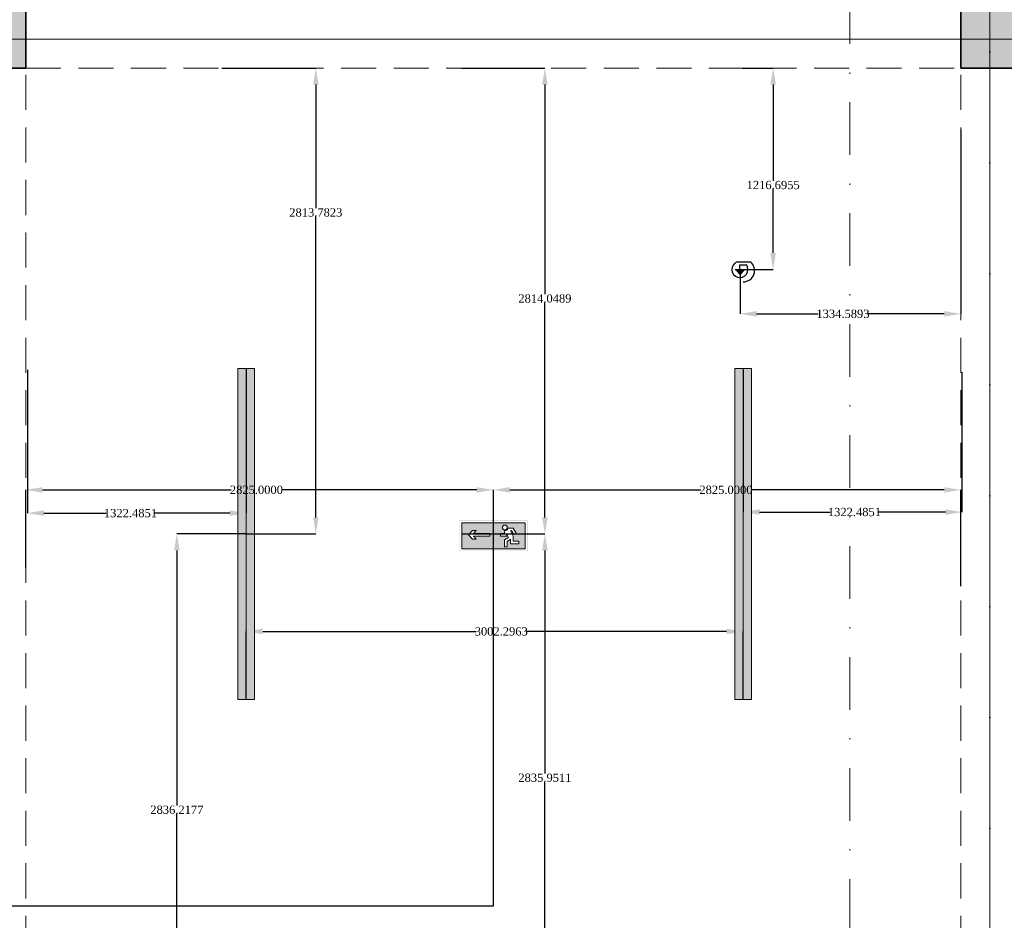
# Model space of a CAD drawing. Header units: inches. Extents: x -177438 to 34922, y -9538 to 55319.
# Tile 54 of 59: x 19906 to 25856, y 6300 to 11740. Entities that reach past the tile are written whole.
import ezdxf
from ezdxf.enums import TextEntityAlignment as Align

# ---------------------------------------------------------------- set-up
doc = ezdxf.new("R2010")
doc.units = ezdxf.units.IN
doc.header["$MEASUREMENT"] = 0
doc.linetypes.add('Dot & Dashed', pattern=[670.277762, 317.5, -176.388889, 0, -176.388874])
doc.linetypes.add('Hidden', pattern=[317.5, 211.666667, -105.833333])
for name, color, linetype in [('- ავარიული განათება', 7, 'Continuous'), ('- განათება', 7, 'Continuous'), ('Marker - Section', 7, 'Continuous'), ('Structural - Bearing', 7, 'Continuous'), ('Structural - Grid', 7, 'Continuous')]:
    doc.layers.add(name, color=color, linetype=linetype)
for name, color, linetype, lineweight, true_color in [('Marker - Section_Pen_No__108', 7, 'Continuous', 13, 0xfd8379), ('Structural - Bearing_Pen_No__102', 7, 'Continuous', 13, 0xcccccc), ('Structural - Bearing_Pen_No__161', 7, 'Continuous', 13, 0x6a6a6a), ('Structural - Bearing_Pen_No__28', 7, 'Continuous', 35, 0xa80f02), ('Structural - Bearing_Pen_No__81', 7, 'Continuous', 20, 0x6a6a6a), ('Structural - Grid_Pen_No__81', 7, 'Continuous', 20, 0x6a6a6a)]:
    doc.layers.add(name, color=color, linetype=linetype, lineweight=lineweight, true_color=true_color)
doc.layers.add('Structural - Bearing_Pen_No__20', color=1, linetype='Continuous', lineweight=0)
doc.styles.add('GENERATED_STYLE_3', font='txt')
doc.styles.get("Standard").update_dxf_attribs({"font": 'arial.ttf'})
doc.dimstyles.get("Standard").update_dxf_attribs({"dimtxt": 0.18, "dimasz": 0.18, "dimexe": 0.18, "dimexo": 0.0625, "dimgap": 0.09, "dimtad": 0, "dimtih": 1, "dimtoh": 1, "dimdec": 4, "dimzin": 0, "dimdsep": 46, "dimtxsty": 'Standard', "dimcen": 0.09, "dimadec": 0, "dimazin": 0, "dimtfac": 1, "dimtdec": 4, "dimtofl": 0, "dimtmove": 0, "dimatfit": 3, "dimfxl": 1, "dimtolj": 1, "dimtzin": 0, "dimarcsym": 0})

# ---------------------------------------------------------------- blocks, each defined once
blk = doc.blocks.new('Column_28', base_point=(-11008.8, 32663))
at = {"layer": 'Structural - Bearing_Pen_No__161', "linetype": 'Continuous', "lineweight": 0, "true_color": 0x6a6a6a}
blk.add_hatch(color=251, dxfattribs=at).paths.add_polyline_path([(-10833.8, 32488), (-10833.8, 32838), (-11183.8, 32838), (-11183.8, 32488)])
at = {"layer": 'Structural - Bearing_Pen_No__20', "color": 1, "linetype": 'Continuous', "lineweight": 0}
for p, q in [((-11008.8, 32743), (-11008.8, 32918)), ((-11088.8, 32663), (-11263.8, 32663)), ((-10928.8, 32663), (-10753.8, 32663)), ((-11008.8, 32583), (-11008.8, 32408))]:
    blk.add_line(p, q, dxfattribs=at)
blk.add_point((-11008.8, 32663), dxfattribs=at)
at = {"layer": 'Structural - Bearing_Pen_No__28', "color": 14, "linetype": 'Continuous', "lineweight": 35, "true_color": 0xa80f02, "flags": 128}
blk.add_lwpolyline([(-10833.8, 32488), (-10833.8, 32838), (-11183.8, 32838), (-11183.8, 32488)], close=True, dxfattribs=at)
blk = doc.blocks.new('Column_32', base_point=(-5008.8, 32663))
at = {"layer": 'Structural - Bearing_Pen_No__161', "linetype": 'Continuous', "lineweight": 0, "true_color": 0x6a6a6a}
blk.add_hatch(color=251, dxfattribs=at).paths.add_polyline_path([(-4833.8, 32488), (-4833.8, 32838), (-5183.8, 32838), (-5183.8, 32488)])
at = {"layer": 'Structural - Bearing_Pen_No__20', "color": 1, "linetype": 'Continuous', "lineweight": 0}
for p, q in [((-5008.8, 32743), (-5008.8, 32918)), ((-5088.8, 32663), (-5263.8, 32663)), ((-4928.8, 32663), (-4753.8, 32663)), ((-5008.8, 32583), (-5008.8, 32408))]:
    blk.add_line(p, q, dxfattribs=at)
blk.add_point((-5008.8, 32663), dxfattribs=at)
at = {"layer": 'Structural - Bearing_Pen_No__28', "color": 14, "linetype": 'Continuous', "lineweight": 35, "true_color": 0xa80f02, "flags": 128}
blk.add_lwpolyline([(-4833.8, 32488), (-4833.8, 32838), (-5183.8, 32838), (-5183.8, 32488)], close=True, dxfattribs=at)
blk = doc.blocks.new('Standard grid marker')
at = {"layer": 'Structural - Grid_Pen_No__81', "color": 251, "linetype": 'Continuous', "lineweight": 20, "true_color": 0x6a6a6a}
blk.add_line((1000, 0), (51328.1, 0), dxfattribs=at)
at = {"layer": 'Structural - Grid_Pen_No__81', "color": 251, "lineweight": 20, "true_color": 0x6a6a6a, "style": 'GENERATED_STYLE_3'}
for tag, p in [('AC_MarkerText_1_0', (-100, -144)), ('AC_MarkerText_1_1', (52428.1, -144))]:
    blk.add_attdef(tag, text='', height=100, rotation=180, dxfattribs=at).set_placement(p, align=Align.TOP_CENTER)
blk = doc.blocks.new('Standard grid marker_2')
at = {"layer": 'Structural - Grid_Pen_No__81', "color": 251, "linetype": 'Continuous', "lineweight": 20, "true_color": 0x6a6a6a}
blk.add_line((1000, 0), (27734.9, 0), dxfattribs=at)
at = {"layer": 'Structural - Grid_Pen_No__81', "color": 251, "lineweight": 20, "true_color": 0x6a6a6a, "style": 'GENERATED_STYLE_3'}
for tag, p in [('AC_MarkerText_1_0', (-1.5, -46.7)), ('AC_MarkerText_1_1', (28933.4, -46.7))]:
    blk.add_attdef(tag, text='', height=100, rotation=270, dxfattribs=at).set_placement(p, align=Align.TOP_CENTER)
blk = doc.blocks.new('Beam_2', base_point=(-5008.8, 14663))
at = {"layer": 'Structural - Bearing_Pen_No__102', "color": 254, "linetype": 'Hidden', "lineweight": 13, "true_color": 0xcccccc}
blk.add_line((-5183.8, 26838), (-5183.8, 32488), dxfattribs=at)
at = {"layer": 'Structural - Bearing_Pen_No__81', "color": 251, "linetype": 'Dot & Dashed', "lineweight": 20, "true_color": 0x6a6a6a}
blk.add_line((-5008.8, 14663), (-5008.8, 39096.2), dxfattribs=at)
blk = doc.blocks.new('Beam_3', base_point=(-11008.8, 14663))
at = {"layer": 'Structural - Bearing_Pen_No__102', "color": 254, "linetype": 'Hidden', "lineweight": 13, "true_color": 0xcccccc}
blk.add_line((-10833.8, 26838), (-10833.8, 32488), dxfattribs=at)
blk = doc.blocks.new('Beam_13', base_point=(-47008.8, 32663))
at = {"layer": 'Structural - Bearing_Pen_No__102', "color": 254, "linetype": 'Hidden', "lineweight": 13, "true_color": 0xcccccc}
blk.add_line((-10833.8, 32488), (-5183.8, 32488), dxfattribs=at)
at = {"layer": 'Structural - Bearing_Pen_No__81', "color": 251, "linetype": 'Dot & Dashed', "lineweight": 20, "true_color": 0x6a6a6a}
blk.add_line((-47008.8, 32663), (991.2, 32663), dxfattribs=at)
blk = doc.blocks.new('Cutting Plane_1', base_point=(-5853.8, 11703.1))
at = {"layer": 'Marker - Section_Pen_No__108', "color": 11, "linetype": 'Dot & Dashed', "lineweight": 13, "true_color": 0xfd8379}
blk.add_line((-5853.8, 11853.1), (-5853.8, 40288), dxfattribs=at)
blk = doc.blocks.new('მოძრაობის დეტექტორი')
at = {"layer": '- განათება'}
h = blk.add_hatch(color=6, dxfattribs=at)
h.dxf.hatch_style = 1
h.paths.add_polyline_path([(-100, -1), (1, -123), (100, 1)])
at = {"layer": '- განათება', "color": 6}
for p, q in [((-100, -1), (100, 1)), ((-58, 165), (233, 165)), ((0, 106), (143, 106)), ((1, -123), (100, 1))]:
    blk.add_line(p, q, dxfattribs=at)
blk.add_lwpolyline([(0, 0), (0, 106)], dxfattribs=at)
for centre, radius, start, end in [((3, 0), 176, 110.3272, 37.1447), ((77, -23), 245, 270.0765, 50.2358)]:
    blk.add_arc(centre, radius, start, end, dxfattribs=at)
blk = doc.blocks.new('მოძრაობის დედექტორი')
at = {"layer": '- განათება', "color": 6}
blk.add_blockref('მოძრაობის დეტექტორი', (0, 0), dxfattribs=at)
blk = doc.blocks.new('*D895')
at = {"layer": '- განათება', "color": 0, "lineweight": -2, "transparency": 16777216}
for p, q in [((21127.2, 11447.3), (21695.9, 11447.3)), ((21695.7, 11347.3), (21695.7, 10600.6)), ((21695.7, 8733.5), (21695.7, 10549.4)), ((21275.4, 8633.5), (21695.9, 8633.5))]:
    blk.add_line(p, q, dxfattribs=at)
at = {"layer": '- განათება', "color": 0, "transparency": 16777216}
for points in [[(21679, 11347.3), (21712.4, 11347.3), (21695.7, 11447.3)], [(21679, 8733.5), (21712.4, 8733.5), (21695.7, 8633.5)]]:
    blk.add_solid(points, dxfattribs=at)
at = {"layer": 'Defpoints', "color": 0, "transparency": 16777216}
for p in [(21127.2, 11447.3), (21695.7, 11447.3), (21275.4, 8633.5)]:
    blk.add_point(p, dxfattribs=at)
at = {"layer": '- განათება', "color": 0, "transparency": 16777216, "insert": (21695.7, 10575), "char_height": 50, "attachment_point": 5}
blk.add_mtext('\\A1;{\\fSylfaen|b0|i0|c0|p18;2813.7823}', dxfattribs=at)
blk = doc.blocks.new('*D893')
at = {"layer": '- განათება', "color": 0, "lineweight": -2, "transparency": 16777216}
for p, q in [((21275.4, 7633.6), (21275.4, 8044.7)), ((21375.4, 8044.5), (22664.8, 8044.5)), ((24177.7, 8044.5), (22967.6, 8044.5)), ((24277.7, 7633.6), (24277.7, 8044.7))]:
    blk.add_line(p, q, dxfattribs=at)
at = {"layer": '- განათება', "color": 0, "transparency": 16777216}
for points in [[(21375.4, 8061.2), (21375.4, 8027.8), (21275.4, 8044.5)], [(24177.7, 8061.2), (24177.7, 8027.8), (24277.7, 8044.5)]]:
    blk.add_solid(points, dxfattribs=at)
at = {"layer": 'Defpoints', "color": 0, "transparency": 16777216}
for p in [(21275.4, 8044.5), (21275.4, 7633.5), (24277.7, 7633.5)]:
    blk.add_point(p, dxfattribs=at)
at = {"layer": '- განათება', "color": 0, "transparency": 16777216, "insert": (22816.2, 8044.5), "char_height": 50, "attachment_point": 5}
blk.add_mtext('\\A1;{\\fSylfaen|b0|i0|c0|p18;3002.2963}', dxfattribs=at)
blk = doc.blocks.new('*D894')
at = {"layer": '- განათება', "color": 0, "lineweight": -2, "transparency": 16777216}
for p, q in [((21275.3, 8633.5), (20855.8, 8633.5)), ((20856, 8533.5), (20856, 6992.6)), ((20856, 5897.3), (20856, 6941.4)), ((21269.1, 5797.3), (20855.8, 5797.3))]:
    blk.add_line(p, q, dxfattribs=at)
at = {"layer": '- განათება', "color": 0, "transparency": 16777216}
for points in [[(20839.3, 8533.5), (20872.7, 8533.5), (20856, 8633.5)], [(20839.3, 5897.3), (20872.7, 5897.3), (20856, 5797.3)]]:
    blk.add_solid(points, dxfattribs=at)
at = {"layer": 'Defpoints', "color": 0, "transparency": 16777216}
for p in [(20856, 8633.5), (21275.4, 8633.5), (21269.2, 5797.3)]:
    blk.add_point(p, dxfattribs=at)
at = {"layer": '- განათება', "color": 0, "transparency": 16777216, "insert": (20856, 6967), "char_height": 50, "attachment_point": 5}
blk.add_mtext('\\A1;{\\fSylfaen|b0|i0|c0|p18;2836.2177}', dxfattribs=at)
blk = doc.blocks.new('*D903')
at = {"layer": '- განათება', "color": 0, "lineweight": -2, "transparency": 16777216}
for p, q in [((19952.9, 9624.7), (19952.9, 8758.8)), ((21275.4, 9633.4), (21275.4, 8758.8)), ((20052.9, 8759), (20428.8, 8759)), ((21175.4, 8759), (20722.6, 8759))]:
    blk.add_line(p, q, dxfattribs=at)
at = {"layer": '- განათება', "color": 0, "transparency": 16777216}
for points in [[(20052.9, 8775.7), (20052.9, 8742.3), (19952.9, 8759)], [(21175.4, 8775.7), (21175.4, 8742.3), (21275.4, 8759)]]:
    blk.add_solid(points, dxfattribs=at)
at = {"layer": 'Defpoints', "color": 0, "transparency": 16777216}
for p in [(19952.9, 9624.7), (21275.4, 9633.5), (19952.9, 8759)]:
    blk.add_point(p, dxfattribs=at)
at = {"layer": '- განათება', "color": 0, "transparency": 16777216, "insert": (20575.7, 8759), "char_height": 50, "attachment_point": 5}
blk.add_mtext('\\A1;{\\fSylfaen|b0|i0|c0|p18;1322.4851}', dxfattribs=at)
blk = doc.blocks.new('*D902')
at = {"layer": '- განათება', "color": 0, "lineweight": -2, "transparency": 16777216}
for p, q in [((24277.7, 9624.7), (24277.7, 8765.3)), ((25600.2, 9611.4), (25600.2, 8765.3)), ((24377.7, 8765.5), (24803.6, 8765.5)), ((25500.2, 8765.5), (25097.4, 8765.5))]:
    blk.add_line(p, q, dxfattribs=at)
at = {"layer": '- განათება', "color": 0, "transparency": 16777216}
for points in [[(24377.7, 8782.2), (24377.7, 8748.8), (24277.7, 8765.5)], [(25500.2, 8782.2), (25500.2, 8748.8), (25600.2, 8765.5)]]:
    blk.add_solid(points, dxfattribs=at)
at = {"layer": 'Defpoints', "color": 0, "transparency": 16777216}
for p in [(24277.7, 9624.7), (25600.2, 9611.5), (24277.7, 8765.5)]:
    blk.add_point(p, dxfattribs=at)
at = {"layer": '- განათება', "color": 0, "transparency": 16777216, "insert": (24950.5, 8765.5), "char_height": 50, "attachment_point": 5}
blk.add_mtext('\\A1;{\\fSylfaen|b0|i0|c0|p18;1322.4851}', dxfattribs=at)
blk = doc.blocks.new('*D1024')
at = {"layer": '- განათება', "color": 0, "lineweight": -2, "transparency": 16777216}
for p, q in [((25593.7, 11076.5), (25593.7, 9962.6)), ((24259.1, 10230.6), (24259.1, 9962.6)), ((24359.1, 9962.7), (24731.7, 9962.7)), ((25493.7, 9962.7), (25030.6, 9962.7))]:
    blk.add_line(p, q, dxfattribs=at)
at = {"layer": '- განათება', "color": 0, "transparency": 16777216}
for points in [[(24359.1, 9979.4), (24359.1, 9946.1), (24259.1, 9962.7)], [(25493.7, 9979.4), (25493.7, 9946.1), (25593.7, 9962.7)]]:
    blk.add_solid(points, dxfattribs=at)
at = {"layer": 'Defpoints', "color": 0, "transparency": 16777216}
for p in [(25593.7, 11076.6), (24259.1, 10230.6), (24259.1, 9962.7)]:
    blk.add_point(p, dxfattribs=at)
at = {"layer": '- განათება', "color": 0, "transparency": 16777216, "insert": (24881.1, 9962.7), "char_height": 50, "attachment_point": 5}
blk.add_mtext('\\A1;{\\fSylfaen|b0|i0|c0|p18;1334.5893}', dxfattribs=at)
blk = doc.blocks.new('*D1025')
at = {"layer": '- განათება', "color": 0, "lineweight": -2, "transparency": 16777216}
for p, q in [((24273, 11447.3), (24459.6, 11447.3)), ((24459.4, 11347.3), (24459.4, 10766.4)), ((24459.4, 10330.6), (24459.4, 10715)), ((24258.4, 10230.6), (24459.6, 10230.6))]:
    blk.add_line(p, q, dxfattribs=at)
at = {"layer": '- განათება', "color": 0, "transparency": 16777216}
for points in [[(24442.7, 11347.3), (24476.1, 11347.3), (24459.4, 11447.3)], [(24442.7, 10330.6), (24476.1, 10330.6), (24459.4, 10230.6)]]:
    blk.add_solid(points, dxfattribs=at)
at = {"layer": 'Defpoints', "color": 0, "transparency": 16777216}
for p in [(24272.9, 11447.3), (24258.4, 10230.6), (24459.4, 10230.6)]:
    blk.add_point(p, dxfattribs=at)
at = {"layer": '- განათება', "color": 0, "transparency": 16777216, "insert": (24459.4, 10740.7), "char_height": 50, "attachment_point": 5}
blk.add_mtext('\\A1;{\\fSylfaen|b0|i0|c0|p18;1216.6955}', dxfattribs=at)
blk = doc.blocks.new('ექსიტიი')
at = {"layer": '- ავარიული განათება', "linetype": 'Continuous', "lineweight": 35}
h = blk.add_hatch(color=7, dxfattribs=at)
h.paths.add_polyline_path([(-16445, -14820), (-15391, -14820), (-15391, -14349), (-16445, -14349)])
h.paths.add_polyline_path([(-15397, -14813), (-16438, -14813), (-16438, -14356), (-15397, -14356)], flags=0)
at = {"layer": '- ავარიული განათება', "transparency": 33554687}
h = blk.add_hatch(color=3, dxfattribs=at)
h.dxf.hatch_style = 1
h.paths.add_polyline_path([(-16408, -14386), (-16408, -14785), (-15428, -14785), (-15428, -14386)])
h.paths.add_polyline_path([(-15863, -14548), (-15610, -14548), (-15650, -14505), (-15594, -14505), (-15534, -14570), (-15597, -14635), (-15652, -14635), (-15611, -14593), (-15863, -14593)], flags=16)
h.paths.add_polyline_path([(-16057, -14458, -1), (-16132, -14458, -1)], flags=16)
h.paths.add_polyline_path([(-16029, -14548), (-16029, -14593), (-16141, -14593), (-16150, -14610), (-16089, -14647), (-16089, -14758), (-16133, -14758), (-16133, -14671), (-16181, -14638), (-16181, -14712), (-16310, -14712), (-16310, -14670), (-16225, -14670), (-16225, -14570), (-16268, -14545), (-16223, -14469), (-16142, -14469, 0.505536), (-16092, -14503), (-16092, -14548)], flags=16)
at = {"layer": '- ავარიული განათება', "color": 7, "linetype": 'Continuous', "lineweight": 13}
for p, q in [((-15428, -14386), (-16408, -14386)), ((-16408, -14386), (-16408, -14785)), ((-15428, -14785), (-15428, -14386)), ((-16223, -14469), (-16268, -14545)), ((-16268, -14545), (-16233, -14565)), ((-16233, -14565), (-16200, -14503)), ((-16180, -14509), (-16225, -14592)), ((-16225, -14592), (-16225, -14670)), ((-16142, -14469), (-16223, -14469)), ((-16200, -14503), (-16180, -14509)), ((-16150, -14610), (-16126, -14561)), ((-16126, -14561), (-16126, -14593)), ((-16126, -14593), (-16029, -14593)), ((-16092, -14548), (-16092, -14503)), ((-16029, -14548), (-16092, -14548)), ((-16029, -14593), (-16029, -14548)), ((-15610, -14548), (-15863, -14548)), ((-15863, -14548), (-15863, -14593)), ((-15863, -14593), (-15611, -14593)), ((-15611, -14593), (-15652, -14635)), ((-15594, -14505), (-15650, -14505)), ((-15650, -14505), (-15610, -14548)), ((-15597, -14635), (-15534, -14570)), ((-15534, -14570), (-15594, -14505)), ((-16225, -14670), (-16310, -14670)), ((-16310, -14670), (-16310, -14712)), ((-16310, -14712), (-16181, -14712)), ((-16181, -14712), (-16181, -14638)), ((-16181, -14638), (-16133, -14671)), ((-16089, -14647), (-16150, -14610)), ((-16133, -14671), (-16133, -14758)), ((-16089, -14758), (-16089, -14647)), ((-15652, -14635), (-15597, -14635)), ((-16408, -14785), (-15428, -14785)), ((-16133, -14758), (-16089, -14758))]:
    blk.add_line(p, q, dxfattribs=at)
for centre, start, end in [((-16094, -14458), 360, 180), ((-16104, -14468), 181.7955, 289.0684), ((-16094, -14458), 180, 0)]:
    blk.add_arc(centre, 37.2, start, end, dxfattribs=at)
blk = doc.blocks.new('*D1130')
at = {"layer": '- ავარიული განათება', "color": 0, "lineweight": -2, "transparency": 16777216}
for p, q in [((22577, 8633.2), (23080.2, 8633.2)), ((23080, 8533.2), (23080, 7186.2)), ((23080, 5897.3), (23080, 7134.8)), ((22463.5, 5797.3), (23080.2, 5797.3))]:
    blk.add_line(p, q, dxfattribs=at)
at = {"layer": '- ავარიული განათება', "color": 0, "transparency": 16777216}
for points in [[(23063.3, 8533.2), (23096.7, 8533.2), (23080, 8633.2)], [(23063.3, 5897.3), (23096.7, 5897.3), (23080, 5797.3)]]:
    blk.add_solid(points, dxfattribs=at)
at = {"layer": 'Defpoints', "color": 0, "transparency": 16777216}
for p in [(22576.9, 8633.2), (23080, 8633.2), (22463.5, 5797.3)]:
    blk.add_point(p, dxfattribs=at)
at = {"layer": '- ავარიული განათება', "color": 0, "transparency": 16777216, "insert": (23080, 7160.5), "char_height": 50, "attachment_point": 5}
blk.add_mtext('\\A1;{\\fSylfaen|b0|i0|c0|p18;2835.9511}', dxfattribs=at)
blk = doc.blocks.new('*D1132')
at = {"layer": '- ავარიული განათება', "color": 0, "lineweight": -2, "transparency": 16777216}
for p, q in [((22576.7, 11447.3), (23080.2, 11447.3)), ((23080, 11347.3), (23080, 10081.2)), ((23080, 8733.2), (23080, 10029.8)), ((22577, 8633.2), (23080.2, 8633.2))]:
    blk.add_line(p, q, dxfattribs=at)
at = {"layer": '- ავარიული განათება', "color": 0, "transparency": 16777216}
for points in [[(23063.3, 11347.3), (23096.7, 11347.3), (23080, 11447.3)], [(23063.3, 8733.2), (23096.7, 8733.2), (23080, 8633.2)]]:
    blk.add_solid(points, dxfattribs=at)
at = {"layer": 'Defpoints', "color": 0, "transparency": 16777216}
for p in [(22576.6, 11447.3), (23080, 11447.3), (22576.9, 8633.2)]:
    blk.add_point(p, dxfattribs=at)
at = {"layer": '- ავარიული განათება', "color": 0, "transparency": 16777216, "insert": (23080, 10055.5), "char_height": 50, "attachment_point": 5}
blk.add_mtext('\\A1;{\\fSylfaen|b0|i0|c0|p18;2814.0489}', dxfattribs=at)
blk = doc.blocks.new('*D1133')
at = {"layer": '- ავარიული განათება', "color": 0, "lineweight": -2, "transparency": 16777216}
for p, q in [((19943.7, 8426.4), (19943.7, 8899.7)), ((20043.7, 8899.5), (21184.3, 8899.5)), ((22668.7, 8899.5), (21488.9, 8899.5)), ((22768.7, 8544.4), (22768.7, 8899.7))]:
    blk.add_line(p, q, dxfattribs=at)
at = {"layer": '- ავარიული განათება', "color": 0, "transparency": 16777216}
for points in [[(20043.7, 8916.2), (20043.7, 8882.8), (19943.7, 8899.5)], [(22668.7, 8916.2), (22668.7, 8882.8), (22768.7, 8899.5)]]:
    blk.add_solid(points, dxfattribs=at)
at = {"layer": 'Defpoints', "color": 0, "transparency": 16777216}
for p in [(19943.7, 8899.5), (22768.7, 8544.3), (19943.7, 8426.3)]:
    blk.add_point(p, dxfattribs=at)
at = {"layer": '- ავარიული განათება', "color": 0, "transparency": 16777216, "insert": (21336.6, 8899.5), "char_height": 50, "attachment_point": 5}
blk.add_mtext('\\A1;{\\fSylfaen|b0|i0|c0|p18;2825.0000}', dxfattribs=at)
blk = doc.blocks.new('*D1131')
at = {"layer": '- ავარიული განათება', "color": 0, "lineweight": -2, "transparency": 16777216}
for p, q in [((22768.7, 8544.4), (22768.7, 8899.7)), ((22868.7, 8899.5), (24021.8, 8899.5)), ((25493.7, 8899.5), (24326.4, 8899.5)), ((25593.7, 8317.2), (25593.7, 8899.7))]:
    blk.add_line(p, q, dxfattribs=at)
at = {"layer": '- ავარიული განათება', "color": 0, "transparency": 16777216}
for points in [[(22868.7, 8916.2), (22868.7, 8882.8), (22768.7, 8899.5)], [(25493.7, 8916.2), (25493.7, 8882.8), (25593.7, 8899.5)]]:
    blk.add_solid(points, dxfattribs=at)
at = {"layer": 'Defpoints', "color": 0, "transparency": 16777216}
for p in [(22768.7, 8899.5), (22768.7, 8544.3), (25593.7, 8317.1)]:
    blk.add_point(p, dxfattribs=at)
at = {"layer": '- ავარიული განათება', "color": 0, "transparency": 16777216, "insert": (24174.1, 8899.5), "char_height": 50, "attachment_point": 5}
blk.add_mtext('\\A1;{\\fSylfaen|b0|i0|c0|p18;2825.0000}', dxfattribs=at)

msp = doc.modelspace()

# ---------------------------------------------------------------- hatches: boundary and pattern name
at = {"layer": '- განათება', "linetype": 'Continuous', "lineweight": 0, "true_color": 0xbfbf00}
for points in [[(21225.3865, 9633.50161), (21325.3865, 9633.50161), (21325.3865, 7633.50161), (21225.3865, 7633.50161)], [(24227.68285, 9633.50161), (24327.68285, 9633.50161), (24327.68285, 7633.50161), (24227.68285, 7633.50161)]]:
    msp.add_hatch(color=52, dxfattribs=at).paths.add_polyline_path(points)

# ---------------------------------------------------------------- linework, layer by layer
at = {"layer": '- ავარიული განათება', "color": 3}
msp.add_lwpolyline([(4768.71602, 6386.88071), (22768.71602, 6386.88071), (22768.71602, 8544.30312)], dxfattribs=at)
at = {"layer": '- განათება', "color": 7, "linetype": 'Continuous', "lineweight": 13}
for p, q in [((21275.3865, 9633.50161), (21275.3865, 7633.50161)), ((24277.68285, 9633.50161), (24277.68285, 7633.50161))]:
    msp.add_line(p, q, dxfattribs=at)
at = {"layer": '- განათება', "color": 8, "linetype": 'Continuous', "lineweight": 15, "flags": 128}
for points in [[(21225.3865, 9633.50161), (21325.3865, 9633.50161), (21325.3865, 7633.50161), (21225.3865, 7633.50161)], [(24227.68285, 9633.50161), (24327.68285, 9633.50161), (24327.68285, 7633.50161), (24227.68285, 7633.50161)]]:
    msp.add_lwpolyline(points, close=True, dxfattribs=at)

# ---------------------------------------------------------------- block references
at = {"layer": '- ავარიული განათება', "xscale": -0.3911874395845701, "yscale": 0.3911874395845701, "zscale": 0.3911874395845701}
msp.add_blockref('ექსიტიი', (16541.838, 14327.90749), dxfattribs=at)
at = {"layer": '- განათება', "color": 6, "xscale": 0.2773570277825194, "yscale": 0.2773570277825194, "zscale": 0.2773570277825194}
msp.add_blockref('მოძრაობის დედექტორი', (24257.59546, 10230.58846), dxfattribs=at)
at = {"layer": 'Structural - Bearing', "color": 254, "lineweight": 13, "true_color": 0xcccccc}
for name, p in [('Beam_3', (19768.71602, -6377.71606)), ('Beam_2', (25768.71602, -6377.71606)), ('Beam_13', (-16231.28398, 11622.28394))]:
    msp.add_blockref(name, p, dxfattribs=at)
at = {"layer": 'Structural - Bearing', "color": 14, "lineweight": 35, "true_color": 0xa80f02}
for name, p in [('Column_28', (19768.71602, 11622.28394)), ('Column_32', (25768.71602, 11622.28394))]:
    msp.add_blockref(name, p, dxfattribs=at)
at = {"layer": 'Structural - Grid', "color": 8, "linetype": 'Continuous', "lineweight": 15, "zscale": 1000}
for name, p, rotation in [('Standard grid marker_2', (25768.71602, -9337.64184), 90), ('Standard grid marker', (34721.7883, 11622.28394), 180)]:
    msp.add_blockref(name, p, dxfattribs=dict(at, rotation=rotation))

# ---------------------------------------------------------------- dimensions: what is measured, and where the dimension line sits
at = {"layer": '- ავარიული განათება', "color": 1}
for base, p1, p2, angle, picture, middle in [((23080, 11447.28394), (22576.93492, 8633.23507), (22576.59034, 11447.28394), 90, '*D1132', (23080, 10055.51918)), ((19943.71602, 8899.5), (22768.71602, 8544.30312), (19943.71602, 8426.30312), 180, '*D1133', (21336.59034, 8899.5)), ((23080, 8633.23507), (22463.46784, 5797.28394), (22576.93492, 8633.23507), 90, '*D1130', (23080, 7160.5))]:
    dim = msp.add_linear_dim(base=base, p1=p1, p2=p2, angle=angle, text='{\\fSylfaen|b0|i0|c0|p18;<>}', dimstyle='Standard', override={"dimtxt": 50, "dimasz": 100}, dxfattribs=at)
    dim.commit()
    dim.dimension.update_dxf_attribs({"geometry": picture, "text_midpoint": middle, "dimtype": 160})
at = {"layer": '- განათება', "color": 1}
for base, p1, p2, angle, picture, middle in [((21695.68539, 11447.28394), (21275.3865, 8633.50161), (21127.18539, 11447.28394), 90, '*D895', (21695.68539, 10575)), ((24459.40353, 10230.60289), (24272.93496, 11447.29837), (24258.36109, 10230.60289), 270, '*D1025', (24459.40353, 10740.73211)), ((19952.90141, 8759), (21275.3865, 9633.50161), (19952.90141, 9624.71767), 180, '*D903', (20575.68539, 8759)), ((20856, 8633.50161), (21269.18539, 5797.28394), (21275.3865, 8633.50161), 90, '*D894', (20856, 6967)), ((21275.3865042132, 8044.5), (24277.682851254, 7633.5016132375), (21275.3865042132, 7633.5016132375), 180, '*D893', (22816.1853881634, 8044.5))]:
    dim = msp.add_linear_dim(base=base, p1=p1, p2=p2, angle=angle, text='{\\fSylfaen|b0|i0|c0|p18;<>}', dimstyle='Standard', override={"dimtxt": 50, "dimasz": 100}, dxfattribs=at)
    dim.commit()
    dim.dimension.update_dxf_attribs({"geometry": picture, "text_midpoint": middle, "dimtype": 160})

# ---------------------------------------------------------------- next in the draw order: block references
at = {"layer": 'Marker - Section', "color": 11, "lineweight": 13, "true_color": 0xfd8379}
msp.add_blockref('Cutting Plane_1', (24923.72235, -9337.64184), dxfattribs=at)

# ---------------------------------------------------------------- next in the draw order: dimensions: what is measured, and where the dimension line sits
at = {"layer": '- ავარიული განათება', "color": 1}
dim = msp.add_linear_dim(base=(22768.71602, 8899.5), p1=(25593.71602, 8317.14508), p2=(22768.71602, 8544.30312), angle=180, text='{\\fSylfaen|b0|i0|c0|p18;<>}', dimstyle='Standard', override={"dimtxt": 50, "dimasz": 100}, dxfattribs=at)
dim.commit()
dim.dimension.update_dxf_attribs({"geometry": '*D1131', "text_midpoint": (24174.09034, 8899.5), "dimtype": 160})
at = {"layer": '- განათება', "color": 1}
for base, p1, p2, picture, middle in [((24259.12671, 9962.73211), (25593.71602, 11076.60289), (24259.12671, 10230.61733), '*D1024', (24881.14506, 9962.73211)), ((24277.68285, 8765.5), (25600.16794, 9611.5), (24277.68285, 9624.71767), '*D902', (24950.46683, 8765.5))]:
    dim = msp.add_linear_dim(base=base, p1=p1, p2=p2, angle=180, text='{\\fSylfaen|b0|i0|c0|p18;<>}', dimstyle='Standard', override={"dimtxt": 50, "dimasz": 100}, dxfattribs=at)
    dim.commit()
    dim.dimension.update_dxf_attribs({"geometry": picture, "text_midpoint": middle, "dimtype": 160})

doc.saveas('drawing.dxf')
